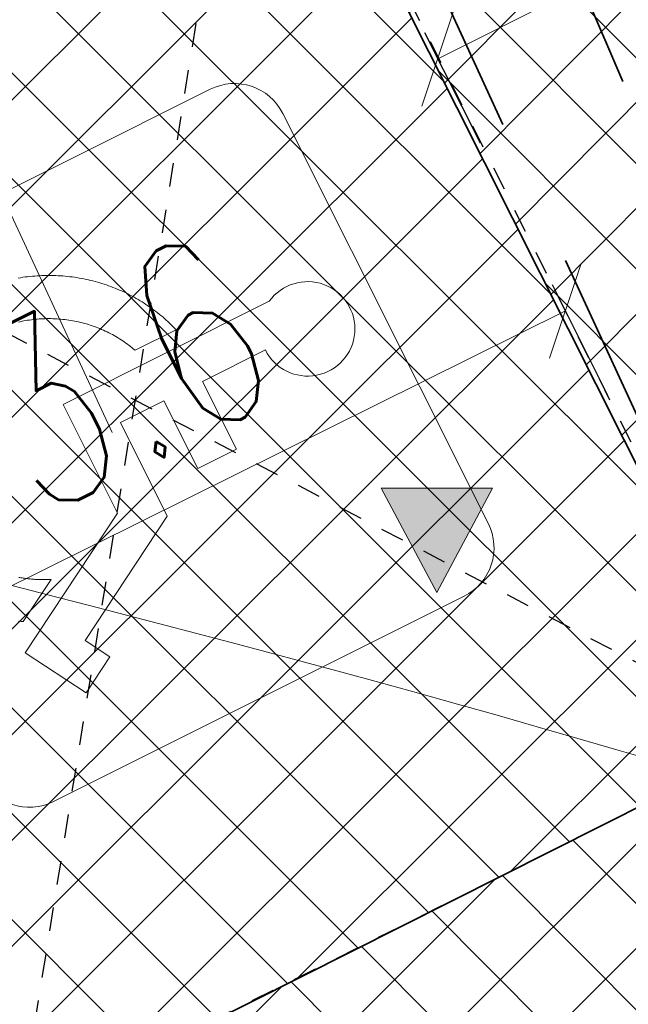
# Model space of a CAD drawing. Header units: metres. Extents: x 7472034 to 8439876, y 5890181 to 5961460.
# Tile 132 of 202: x 8439518.59 to 8439521.17, y 5890377.62 to 5890381.8. Entities that reach past the tile are written whole.
import ezdxf
from ezdxf import colors
from ezdxf.entities.mleader import LeaderData, LeaderLine
from ezdxf.math import Vec2, Vec3

# ---------------------------------------------------------------- set-up
doc = ezdxf.new("R2010")
doc.units = ezdxf.units.M
doc.header["$MEASUREMENT"] = 0
for name, pattern in [('$0$L218_500', [1, 0.5, -0.5]), ('1_VERDECKT', [15, 10, -5]), ('CENTER', [2, 1.25, -0.25, 0.25, -0.25]), ('DASHDOTX2', [2, 1, -0.5, 0, -0.5]), ('DASHED', [19.049999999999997, 12.7, -6.349999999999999])]:
    doc.linetypes.add(name, pattern=pattern)
doc.layers.get('0').update_dxf_attribs({"linetype": 'CONTINUOUS', "lineweight": 5})
doc.layers.get('Defpoints').update_dxf_attribs({"linetype": 'CONTINUOUS'})
for name, color, linetype, lineweight in [('### Krawężnik', 6, 'CONTINUOUS', 35), ('### rzędne', 172, 'CONTINUOUS', 35), ('_a_widok', 7, 'CONTINUOUS', 5), ('_IS.KD.opis.2', 7, 'CONTINUOUS', 18), ('a_opisy', 7, 'CONTINUOUS', 18), ('E_Kable_ziemia2', 10, 'DASHED', 35), ('E_Kanal_sterownicze', 10, 'DASHDOTX2', 35), ('KOLOR-OBIEKT', 21, 'CONTINUOUS', 13), ('PROJ-CHODN', 7, 'CONTINUOUS', 25), ('ZAG-obrys 018 wymiary', 7, 'CONTINUOUS', 18), ('ZAG-OBRYS005', 7, 'CONTINUOUS', 0), ('ZAG-OPIS_020', 7, 'CONTINUOUS', 25)]:
    doc.layers.add(name, color=color, linetype=linetype, lineweight=lineweight)
for name, color, linetype in [('100_rzut_wym_wew', 7, 'CONTINUOUS'), ('2D - Ogólne', 7, 'CONTINUOUS'), ('_IS.BLOK.KD.doziemne', 7, 'CONTINUOUS')]:
    doc.layers.add(name, color=color, linetype=linetype)
doc.layers.add('_IS_NO', color=11, linetype='CONTINUOUS', lineweight=20, plot=False)
doc.styles.add('DIM', font='simplex.shx', dxfattribs={"width": 0.8})
doc.styles.add('RS', font='Romans.shx', dxfattribs={"width": 0.7})
doc.dimstyles.new('DIM-WEW_500', dxfattribs={"dimscale": 5, "dimtxt": 18, "dimasz": 10, "dimexe": 4, "dimexo": 8, "dimgap": 5, "dimtad": 1, "dimlfac": 0.01, "dimzin": 9, "dimdsep": 46, "dimtxsty": 'DIM', "dimblk": 'ARCHTICK', "dimcen": 5, "dimclrt": 112, "dimadec": 4, "dimazin": 2, "dimtfac": 4, "dimtmove": 0, "dimatfit": 3, "dimldrblk": 'ARCHTICK', "dimfxl": 0, "dimtolj": 1, "dimlwd": 13, "dimarcsym": 0})
pattern_1 = [(45, (967499.2092647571, -71042.97165620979), (-0.2245064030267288, 0.2245064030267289), []), (135, (967499.2092647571, -71042.97165620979), (-0.2245064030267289, -0.2245064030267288), [])]

# ---------------------------------------------------------------- blocks, each defined once
blk = doc.blocks.new('_Oblique')
at = {"color": 0, "linetype": 'ByBlock', "lineweight": -2}
blk.add_line((-0.5, -0.5), (0.5, 0.5), dxfattribs=at)
blk = doc.blocks.new('*D85')
at = {"layer": 'Defpoints', "color": 0, "linetype": 'Continuous', "lineweight": 60}
for p in [(8439520.491869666, 5890381.390040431), (8439520.903141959, 5890380.562385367), (8439517.266320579, 5890379.7872242)]:
    blk.add_point(p, dxfattribs=at)
at = {"layer": 'ZAG-obrys 018 wymiary', "color": 0, "linetype": 'Continuous', "lineweight": -2}
for p, q in [((8439520.847869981, 5890380.673616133), (8439521.081142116, 5890380.204173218)), ((8439517.622320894, 5890379.070799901), (8439517.85559303, 5890378.601356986))]:
    blk.add_line(p, q, dxfattribs=at)
at = {"layer": 'ZAG-obrys 018 wymiary', "color": 0, "linetype": 'Continuous', "lineweight": 13}
blk.add_line((8439517.677592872, 5890378.959569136), (8439520.903141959, 5890380.562385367), dxfattribs=at)
at = {"layer": 'ZAG-obrys 018 wymiary', "color": 0, "linetype": 'Continuous', "lineweight": 13, "xscale": 0.3, "yscale": 0.3, "zscale": 0.3}
for p, rotation in [((8439520.903141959, 5890380.562385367), 26.42336401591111), ((8439517.677592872, 5890378.959569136), 206.4233640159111)]:
    blk.add_blockref('_Oblique', p, dxfattribs=dict(at, rotation=rotation))
at = {"layer": 'ZAG-obrys 018 wymiary', "color": 112, "linetype": 'Continuous', "lineweight": 25, "insert": (8439519.023367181, 5890380.298295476), "char_height": 0.8, "attachment_point": 5, "rotation": 26.423364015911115, "style": 'RS'}
blk.add_mtext('\\A1;3.6', dxfattribs=at)
blk = doc.blocks.new('_ArchTick')
at = {"layer": '100_rzut_wym_wew', "color": 0, "linetype": 'Continuous', "const_width": 0.15}
blk.add_lwpolyline([(-0.5, -0.5), (0.5, 0.5)], dxfattribs=at)
blk = doc.blocks.new('*D87')
at = {"layer": 'Defpoints', "color": 0, "linetype": 'Continuous', "lineweight": 60}
for p in [(8439520.841766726, 5890382.907207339), (8439519.947420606, 5890382.458316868), (8439521.256349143, 5890382.08121481)]:
    blk.add_point(p, dxfattribs=at)
at = {"layer": 'ZAG-obrys 018 wymiary', "color": 0, "linetype": 'Continuous', "lineweight": -2}
for p, q in [((8439521.200635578, 5890382.192215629), (8439521.435783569, 5890381.723718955)), ((8439520.306289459, 5890381.743325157), (8439520.541437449, 5890381.274828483))]:
    blk.add_line(p, q, dxfattribs=at)
at = {"layer": 'ZAG-obrys 018 wymiary', "color": 0, "linetype": 'Continuous', "lineweight": 13}
blk.add_line((8439520.362003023, 5890381.632324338), (8439521.256349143, 5890382.08121481), dxfattribs=at)
at = {"layer": 'ZAG-obrys 018 wymiary', "color": 0, "linetype": 'Continuous', "lineweight": 13, "xscale": 0.3, "yscale": 0.3, "zscale": 0.3}
for p, rotation in [((8439521.256349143, 5890382.08121481), 26.65300357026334), ((8439520.362003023, 5890381.632324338), 206.6530035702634)]:
    blk.add_blockref('_Oblique', p, dxfattribs=dict(at, rotation=rotation))
at = {"layer": 'ZAG-obrys 018 wymiary', "color": 112, "linetype": 'Continuous', "lineweight": 25, "insert": (8439520.540024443, 5890382.393013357), "char_height": 0.8, "attachment_point": 5, "rotation": 26.65300357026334, "style": 'RS'}
blk.add_mtext('\\A1;1', dxfattribs=at)
blk = doc.blocks.new('23123')
at = {"layer": 'a_opisy', "linetype": '$0$L218_500'}
blk.add_hatch(color=250, dxfattribs=at).paths.add_polyline_path([(8443019.232991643, 5888878.045012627), (8443018.761079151, 5888878.045012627), (8443018.28916666, 5888878.045012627), (8443018.761079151, 5888877.16129482)])
at = {"layer": 'a_opisy', "color": 250, "linetype": 'CENTER'}
for points in [[(8443018.28916666, 5888878.045012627), (8443018.761079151, 5888878.045012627)], [(8443019.232991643, 5888878.045012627), (8443018.761079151, 5888877.16129482), (8443018.28916666, 5888878.045012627)], [(8443018.28916666, 5888878.045012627), (8443018.761079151, 5888877.16129482), (8443019.232991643, 5888878.045012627)], [(8443019.232991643, 5888878.045012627), (8443018.761079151, 5888878.045012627)]]:
    blk.add_lwpolyline(points, dxfattribs=at)
blk = doc.blocks.new('A$C56BE3FFD')
at = {"layer": 'ZAG-OBRYS005', "lineweight": 15, "flags": 128}
blk.add_lwpolyline([(217.6474588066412, 240.5576905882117), (22.91025126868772, 240.5576905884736, 0.4142135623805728), (-8.442599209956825e-06, 217.6474308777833), (-8.442599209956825e-06, 22.91022333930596, 0.4142135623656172), (22.91025126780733, -3.637139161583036e-05), (217.6474588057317, -3.637139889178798e-05, 0.4142135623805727), (240.557718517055, 22.91022333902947), (240.5577185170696, 217.6474308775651, 0.4142135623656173), (217.6474588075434, 240.5576905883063)], format="xyb", dxfattribs=at)
at = {"layer": 'ZAG-OBRYS005', "lineweight": 15, "elevation": 2.913646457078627e-10, "flags": 128}
blk.add_lwpolyline([(91.64103039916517, 101.950619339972), (91.64103039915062, 199.7498919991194, -3.585248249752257), (109.3964816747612, 189.0096062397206), (109.3964816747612, 159.2262686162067), (141.4708452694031, 159.2262686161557), (141.4708452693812, 140.8980608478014), (109.3964816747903, 140.8980608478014), (109.396481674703, 120.2788271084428), (153.770910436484, 120.27882710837), (185.4086069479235, 65.48072931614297), (196.3210837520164, 71.7810507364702), (205.4851876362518, 55.90835720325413), (178.7000172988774, 40.44393189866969), (143.1891147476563, 101.9506193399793)], format="xyb", close=True, dxfattribs=at)
at = {"layer": 'ZAG-OBRYS005', "lineweight": 15, "elevation": 3.549469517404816e-10, "flags": 128}
for points in [[(51.91172453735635, 100.6697896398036), (52.10658828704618, 101.445810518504), (52.31276320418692, 102.2213925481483), (52.52974814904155, 102.9947301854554), (52.7570403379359, 103.7640175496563), (52.99428804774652, 104.5279164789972), (53.24348238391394, 105.2922924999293), (53.50529262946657, 106.0588048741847), (53.77959443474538, 106.8266410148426), (54.06626345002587, 107.5949883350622), (54.3651753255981, 108.3630342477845), (54.67620571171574, 109.1299661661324), (54.99923025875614, 109.8949715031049), (55.33412461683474, 110.6572376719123), (55.68075641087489, 111.4159580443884), (56.03887715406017, 112.170624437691), (56.40843101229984, 112.9211009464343), (56.7894394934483, 113.667267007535), (57.18192410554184, 114.4090020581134), (57.585906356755, 115.1461855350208), (58.00140775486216, 115.8786968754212), (58.42844980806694, 116.6064155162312), (58.86705402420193, 117.3292208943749), (59.31723637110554, 118.0469799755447), (59.77882866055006, 118.7591958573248), (60.25164182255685, 119.4654567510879), (60.73553797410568, 120.1654865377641), (61.23037923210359, 120.8590090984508), (61.73602771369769, 121.5457483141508), (62.25234553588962, 122.2254280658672), (62.77919481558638, 122.8977722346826), (63.31643766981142, 123.5625047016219), (63.86393602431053, 124.2193495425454), (64.4215348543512, 124.8680538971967), (64.98905512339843, 125.5084056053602), (65.56631685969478, 126.1401962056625), (66.15314009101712, 126.7632172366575), (66.74934484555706, 127.3772602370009), (67.35475115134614, 127.9821167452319), (67.96917903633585, 128.5775782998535), (68.5924485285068, 129.1634364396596), (69.2243750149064, 129.7394789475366), (69.864507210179, 130.305300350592), (70.51250505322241, 130.8606530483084), (71.16818602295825, 131.4054294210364), (71.8313675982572, 131.939521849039), (72.50186725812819, 132.4628227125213), (73.17950248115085, 132.9752243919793), (73.86409074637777, 133.4766192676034), (74.55544953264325, 133.9668997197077), (75.25339661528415, 134.4459575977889), (75.95772547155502, 134.9136204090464), (76.66804361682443, 135.3696993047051), (77.3839031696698, 135.8140347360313), (78.10485624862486, 136.2464671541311), (78.8304549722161, 136.6668370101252), (79.56025145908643, 137.0749847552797), (80.29379782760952, 137.4707508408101), (81.03064619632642, 137.8539757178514), (81.77035430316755, 138.2245026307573), (82.51378209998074, 138.5828341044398), (83.26148675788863, 138.9293639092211), (84.01302473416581, 139.2639974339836), (84.76795248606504, 139.5866400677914), (84.76795248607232, 159.0343579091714), (83.82986363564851, 158.7445866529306), (82.8956057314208, 158.4420761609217), (81.96534480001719, 158.1268801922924), (81.03924615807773, 157.7990547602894), (80.11747438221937, 157.4586581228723), (79.2001932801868, 157.1057507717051), (78.28756586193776, 156.7403954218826), (77.37975431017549, 156.3626570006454), (76.47691995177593, 155.972602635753), (75.57922322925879, 155.570301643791), (74.68682367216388, 155.1558255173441), (73.79987986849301, 154.7292479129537), (72.91854943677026, 154.2906446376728), (72.04298899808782, 153.8400936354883), (71.17335414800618, 153.3776749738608), (70.30979942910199, 152.9034708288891), (69.45247830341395, 152.4175654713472), (68.6015431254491, 151.920045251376), (67.75714511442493, 151.4109985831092), (66.9194343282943, 150.8905159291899), (66.08855963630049, 150.3586897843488), (65.2646686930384, 149.815614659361), (64.44790791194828, 149.2613870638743), (63.63842243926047, 148.6961054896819), (62.83635612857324, 148.1198703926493), (62.04185151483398, 147.5327841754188), (61.25504978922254, 146.9349511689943), (60.47609077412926, 146.3264776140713), (59.7051128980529, 145.7074716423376), (58.9422531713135, 145.078043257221), (58.18764716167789, 144.4383043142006), (57.44142896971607, 143.7883685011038), (56.70373120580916, 143.1283513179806), (55.97468496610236, 142.4583700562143), (55.25441980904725, 141.7785437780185), (54.54306373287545, 141.0889932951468), (53.84074315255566, 140.3898411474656), (53.14758287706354, 139.6812115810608), (52.46370608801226, 138.9632305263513), (51.78923431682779, 138.2360255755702), (51.12428742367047, 137.4997259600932), (50.46898357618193, 136.7544625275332), (49.82343922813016, 136.0003677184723), (49.18776909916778, 135.2375755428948), (48.56208615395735, 134.4662215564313), (47.94650158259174, 133.6864428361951), (47.34112478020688, 132.8983779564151), (46.74606332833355, 132.102166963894), (46.16142297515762, 131.2979513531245), (45.58730761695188, 130.4858740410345), (45.02381927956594, 129.6660793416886), (44.47105810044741, 128.8387129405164), (43.92912231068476, 128.0039218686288), (43.39810821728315, 127.1618544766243), (42.87811018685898, 126.312660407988), (42.3692206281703, 125.4564905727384), (41.87152997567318, 124.5934971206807), (41.38512667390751, 123.7238334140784), (40.91009716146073, 122.8476540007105), (40.44652585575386, 121.9651145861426), (39.99449513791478, 121.0763720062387), (39.55408533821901, 120.1815841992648), (39.12537472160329, 119.2809101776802), (38.70843947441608, 118.3745100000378), (38.303353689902, 117.4625447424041), (37.91018935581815, 116.5451764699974), (37.52901634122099, 115.6225682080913), (37.15990238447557, 114.6948839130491), (36.80291308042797, 113.7622884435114), (36.45811186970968, 112.8249475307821), (36.12556002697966, 111.883027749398), (35.80531664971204, 110.9366964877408), (35.4974386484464, 109.9861219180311), (35.20198073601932, 109.031472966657)], [(165.3782631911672, 43.90760301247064), (165.9381454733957, 44.72996720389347), (166.487267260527, 45.55985366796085), (155.7481957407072, 64.16047116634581), (155.5537634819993, 63.71569338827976), (155.355322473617, 63.27203095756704), (155.1528984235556, 62.82964445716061), (154.9465619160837, 62.38863511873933), (154.7363413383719, 61.94902673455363), (154.5222324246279, 61.51084321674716), (154.3042309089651, 61.07410847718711), (154.0823325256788, 60.6388464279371), (153.856533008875, 60.20508098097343), (153.6268280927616, 59.77283604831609), (153.393213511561, 59.34213554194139), (153.1556849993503, 58.91300337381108), (152.9142382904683, 58.48546345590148), (152.6688691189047, 58.05953970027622), (152.4195732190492, 57.63525601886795), (152.1663463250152, 57.21263632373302), (151.9091841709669, 56.79170452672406), (151.6480824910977, 56.37248453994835), (151.3830541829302, 55.95503809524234), (151.1141664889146, 55.5395288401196), (150.8414506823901, 55.12602093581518), (150.5649341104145, 54.71456914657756), (150.2846441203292, 54.30522823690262), (150.0006080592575, 53.89805297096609), (149.7128532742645, 53.49309811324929), (149.4214071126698, 53.09041842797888), (149.1262969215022, 52.69006867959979), (148.8275500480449, 52.29210363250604)]]:
    blk.add_lwpolyline(points, dxfattribs=at)
blk = doc.blocks.new('NIEP')
at = {"layer": 'PROJ-CHODN', "color": 251, "linetype": '1_VERDECKT', "lineweight": 30, "ltscale": 0.07}
for p, q in [((944.0089859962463, -639.3557035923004), (641.1549943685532, -1175.899699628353)), ((1095.031224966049, -966.1465896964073), (490.132755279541, -849.1088133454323))]:
    blk.add_line(p, q, dxfattribs=at)
at = {"layer": 'PROJ-CHODN', "color": 251, "linetype": '1_VERDECKT', "lineweight": 30, "ltscale": 0.05}
blk.add_line((944.0089859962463, -639.3557035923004), (1095.031224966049, -966.1465896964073), dxfattribs=at)
at = {"layer": 'PROJ-CHODN', "color": 251, "linetype": '1_VERDECKT', "lineweight": 30, "ltscale": 0.07, "flags": 128}
blk.add_lwpolyline([(944.0089859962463, -639.3557035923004), (490.132755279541, -849.1088133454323), (641.1549943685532, -1175.899699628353), (1095.031224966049, -966.1465896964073)], dxfattribs=at)
at = {"layer": 'PROJ-CHODN', "color": 251, "linetype": '1_VERDECKT', "lineweight": 30, "ltscale": 0.07, "rotation": 24.8034169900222}
blk.add_blockref('A$C56BE3FFD', (752.9585760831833, -1069.33236438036, 3.980339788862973e-05), dxfattribs=at)
blk = doc.blocks.new('*D57')
at = {"layer": 'Defpoints', "color": 0, "linetype": 'Continuous'}
for p in [(8439539.50265294, 5890379.021735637, 7.079631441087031e-07), (8439518.672365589, 5890368.360632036), (8439519.01227277, 5890367.69650152)]:
    blk.add_point(p, dxfattribs=at)
at = {"layer": 'ZAG-obrys 018 wymiary', "color": 0, "linetype": 'Continuous', "lineweight": 13}
blk.add_line((8439539.84256012, 5890378.357605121), (8439519.01227277, 5890367.69650152), dxfattribs=at)
at = {"layer": 'ZAG-obrys 018 wymiary', "color": 0, "linetype": 'Continuous', "lineweight": -2}
for p, q in [((8439539.84256012, 5890378.357605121), (8439540.024801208, 5890378.001531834)), ((8439519.01227277, 5890367.69650152), (8439519.194513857, 5890367.340428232))]:
    blk.add_line(p, q, dxfattribs=at)
at = {"layer": 'ZAG-obrys 018 wymiary', "color": 0, "linetype": 'Continuous', "lineweight": 13, "xscale": 0.3, "yscale": 0.3, "zscale": 0.3}
for p, rotation in [((8439539.84256012, 5890378.357605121), 27.10372084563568), ((8439519.01227277, 5890367.69650152), 207.1037208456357)]:
    blk.add_blockref('_Oblique', p, dxfattribs=dict(at, rotation=rotation))
at = {"layer": 'ZAG-obrys 018 wymiary', "color": 112, "linetype": 'Continuous', "lineweight": 25, "insert": (8439529.154054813, 5890373.561163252), "char_height": 0.8, "attachment_point": 5, "rotation": 27.103720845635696, "style": 'RS'}
blk.add_mtext('\\A1;23.4', dxfattribs=at)
blk = doc.blocks.new('A$C5FF37710')
at = {"layer": '### rzędne', "color": 0, "lineweight": 13, "flags": 128}
blk.add_lwpolyline([(69.28460764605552, 11.40382542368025), (67.7476191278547, 14.71661324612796), (68.5871254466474, 13.73054286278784)], dxfattribs=at)
blk = doc.blocks.new('Elektryk_v3')
at = {"layer": 'E_Kable_ziemia2', "color": 1, "ltscale": 0.1}
blk.add_lwpolyline([(-47.995441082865, -75.12338280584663), (-39.47770220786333, -71.02047101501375), (-28.359589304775, -73.6234334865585), (-29.27095957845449, -80.11922698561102), (-27.97647697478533, -82.44547663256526), (-13.99008785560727, -86.05215857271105), (-7.757099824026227, -86.53363337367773), (-3.364043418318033, -85.10968956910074), (2.010407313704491, -82.48466392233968), (2.010407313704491, -82.48466392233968), (6.782775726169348, -79.95534261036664), (12.44286250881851, -77.00296626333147), (12.65006005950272, -76.4139361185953), (9.372079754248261, -69.28661691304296), (17.62382033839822, -65.1038746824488), (18.05794266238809, -65.39319132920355), (24.48295167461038, -62.19143118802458), (21.93503779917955, -56.69791478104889), (21.70304629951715, -56.5877435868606), (17.90186174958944, -58.12423577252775)], dxfattribs=at)
at = {"layer": 'E_Kanal_sterownicze', "color": 1}
blk.add_lwpolyline([(13.21730643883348, -76.63240575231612), (10.33596383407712, -69.89088968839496)], dxfattribs=at)
blk = doc.blocks.new('A$C1D2679FE')
at = {"layer": 'KOLOR-OBIEKT', "lineweight": 9, "ltscale": 200}
h = blk.add_hatch(dxfattribs=at)
h.set_pattern_fill('ANSI37', color=253, scale=0.1, angle=16)
h.set_pattern_definition([(61, (-7471780.020262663, -5961378.212846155), (-0.2776917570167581, 0.153927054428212), []), (151, (-7471780.020262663, -5961378.212846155), (-0.153927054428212, -0.2776917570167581), [])])
edge = h.paths.add_edge_path()
edge.add_line((196.975401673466, 33.54016214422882), (192.3495923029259, 34.13512154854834))
edge.add_line((192.3495923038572, 34.13512154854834), (187.7176397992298, 34.7308710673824))
edge.add_line((187.7176398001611, 34.7308710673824), (178.5077782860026, 36.15998750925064))
edge.add_line((178.5077782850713, 36.15998750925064), (176.6601969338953, 36.5026140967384))
edge.add_arc((181.3685569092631, 38.18527459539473), 5.000000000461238, 199.6657310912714, 261.1796204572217)
edge.add_line((180.6018702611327, 33.24440507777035), (187.358021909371, 32.19603671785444))
edge.add_line((187.3580219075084, 32.19603671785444), (192.0230219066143, 31.59603671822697))
edge.add_line((192.0230219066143, 31.59603671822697), (196.6880219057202, 30.9960367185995))
edge.add_line((196.6880219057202, 30.9960367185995), (201.9780219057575, 30.48103671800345))
edge.add_line((201.9780219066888, 30.48103671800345), (207.2680219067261, 29.96603671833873))
edge.add_line((207.2680219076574, 29.96603671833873), (216.468021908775, 29.35603671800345))
edge.add_line((216.4680219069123, 29.35603671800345), (221.8830219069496, 29.11103671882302))
edge.add_line((221.8830219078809, 29.11103671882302), (227.2980219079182, 28.86603671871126))
edge.add_line((227.2980219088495, 28.86603671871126), (233.718021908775, 28.60103671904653))
edge.add_line((233.7180219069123, 28.60103671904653), (240.1380219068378, 28.33603671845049))
edge.add_line((240.1380219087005, 28.33603671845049), (245.3280219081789, 28.076036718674))
edge.add_line((245.3280219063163, 28.076036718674), (246.1380219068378, 28.00603671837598))
edge.add_line((246.1380219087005, 28.00603671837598), (248.4280219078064, 27.98603671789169))
edge.add_line((248.4280219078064, 27.98603671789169), (251.4080219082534, 28.33603671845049))
edge.add_line((251.4080219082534, 28.33603671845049), (255.3380219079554, 29.13603671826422))
edge.add_line((255.3380219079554, 29.13603671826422), (258.1480219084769, 30.35603671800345))
edge.add_line((258.1480219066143, 30.35603671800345), (260.6280219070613, 32.076036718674))
edge.add_line((260.6280219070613, 32.076036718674), (262.7080219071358, 34.29603671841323))
edge.add_line((262.7080219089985, 34.29603671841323), (264.3880219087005, 36.826036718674))
edge.add_line((264.3880219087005, 36.826036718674), (265.608021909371, 39.59603671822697))
edge.add_line((265.6080219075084, 39.59603671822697), (266.4080219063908, 42.53603671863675))
edge.add_line((266.4080219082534, 42.53603671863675), (266.6380219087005, 45.60603671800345))
edge.add_line((266.6380219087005, 45.60603671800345), (266.3380219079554, 48.59603671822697))
edge.add_line((266.3380219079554, 48.59603671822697), (265.628021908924, 51.53603671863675))
edge.add_line((265.6280219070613, 51.53603671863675), (264.5280219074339, 54.28603671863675))
edge.add_line((264.5280219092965, 54.28603671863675), (263.3880219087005, 57.11603671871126))
edge.add_line((263.3880219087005, 57.11603671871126), (262.5430219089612, 59.47103671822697))
edge.add_line((262.5430219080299, 59.47103671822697), (261.6980219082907, 61.826036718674))
edge.add_line((261.6980219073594, 61.826036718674), (260.5980219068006, 65.15103671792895))
edge.add_line((260.5980219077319, 65.15103671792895), (259.4980219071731, 68.47603671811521))
edge.add_line((259.4980219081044, 68.47603671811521), (257.3916487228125, 67.77919145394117))
edge.add_line((257.3916487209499, 67.77919145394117), (258.1675714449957, 64.34697791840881))
edge.add_line((258.167571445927, 64.34697791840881), (259.2776264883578, 60.99158426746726))
edge.add_line((259.2776264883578, 60.99158426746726), (260.1334384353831, 58.60645156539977))
edge.add_line((260.1334384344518, 58.60645156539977), (260.9950570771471, 56.20513570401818))
edge.add_line((260.9950570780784, 56.20513570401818), (262.1522789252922, 53.33238322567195))
edge.add_line((262.1522789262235, 53.33238322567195), (263.1827648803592, 50.75616833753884))
edge.add_line((263.1827648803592, 50.75616833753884), (263.8083402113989, 48.16575780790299))
edge.add_line((263.8083402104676, 48.16575780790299), (264.0684198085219, 45.57363114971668))
edge.add_line((264.0684198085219, 45.57363114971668), (263.8734869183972, 42.97170083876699))
edge.add_line((263.8734869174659, 42.97170083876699), (263.1880731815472, 40.45280535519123))
edge.add_line((263.1880731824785, 40.45280535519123), (262.1337886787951, 38.05906103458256))
edge.add_line((262.1337886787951, 38.05906103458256), (260.6936748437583, 35.89031817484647))
edge.add_line((260.6936748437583, 35.89031817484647), (258.9457271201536, 34.02472012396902))
edge.add_line((258.9457271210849, 34.02472012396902), (256.8967191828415, 32.60363397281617))
edge.add_line((256.8967191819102, 32.60363397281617), (254.5645412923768, 31.59108698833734))
edge.add_line((254.5645412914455, 31.59108698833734), (251.0026761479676, 30.86602538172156))
edge.add_line((251.0026761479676, 30.86602538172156), (248.2893446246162, 30.54734550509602))
edge.add_line((248.2893446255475, 30.54734550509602), (246.2595893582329, 30.56507262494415))
edge.add_line((246.2595893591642, 30.56507262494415), (245.5023283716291, 30.63051493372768))
edge.add_line((245.5023283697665, 30.63051493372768), (240.2548571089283, 30.89339403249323))
edge.add_line((240.2548571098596, 30.89339403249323), (233.8236017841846, 31.1588586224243))
edge.add_line((233.8236017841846, 31.1588586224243), (227.4086662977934, 31.42364957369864))
edge.add_line((227.4086662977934, 31.42364957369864), (221.9987299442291, 31.66842047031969))
edge.add_line((221.9987299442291, 31.66842047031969), (217.4544723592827, 31.90290945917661))
edge.add_line((217.4544723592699, 31.90290945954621), (217.0910134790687, 31.92589690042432))
edge.add_line((217.0910134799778, 31.92589689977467), (214.8768218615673, 32.06593639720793))
edge.add_line((214.876821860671, 32.06593639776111), (207.0033997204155, 32.56390146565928))
edge.add_line((207.0033997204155, 32.56390146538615), (202.2260741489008, 33.02899081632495))
edge.add_line((202.2260741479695, 33.02899081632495), (196.975401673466, 33.54016214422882))
blk = doc.blocks.new('A$C2C426404')
at = {"layer": '_IS_NO'}
blk.add_open_spline([(50.6228041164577, 30.56321178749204, 1.829566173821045e-06), (53.11749188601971, 30.21319374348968), (56.38514522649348, 30.67444155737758), (60.99540497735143, 30.04553546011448), (68.19327101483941, 22.54355850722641, -2.469325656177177e-08), (70.8769634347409, 19.46133922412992, 5.150448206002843e-09), (74.71212187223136, 14.31917844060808, -1.219795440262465e-09), (78.88802252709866, 13.86142715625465), (82.75564656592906, 12.70757211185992)], degree=3, knots=[0, 0, 0, 0, 7.578698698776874, 9.67195365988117, 16.27655537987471, 24.33370670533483, 30.35915105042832, 36.79354326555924, 36.79354326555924, 36.79354326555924, 36.79354326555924], dxfattribs=at)
blk = doc.blocks.new('JPII.KD_aktualizacja rzędnych_20.12.2024')
at = {"layer": '_IS.KD.opis.2', "color": 0}
ml = blk.add_multileader_mtext('Standard', dxfattribs=at)
ml.set_content('\\A1;{\\H0.7x;\\C256;\\S132,41/;}', style='RS')
ml.set_leader_properties()
ml.build(insert=Vec2(0, 0))
ml.multileader.update_dxf_attribs({"text_left_attachment_type": 2, "text_right_attachment_type": 2, "dogleg_length": 0.2, "arrow_head_size": 0.25})
ctx = ml.context
ctx.base_point, ctx.char_height, ctx.arrow_head_size, ctx.landing_gap_size, ctx.plane_origin = Vec3(8438655.647983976, 5890677.8747534), 0.75, 0.25, 0.3, Vec3(8438602.92243408, 5890654.917259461)
ctx.left_attachment, ctx.right_attachment, ctx.text_align_type = 2, 2, 1
notes = []
notes.append((ctx, [(0, (1, 1, 0), (8438655.447983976, 5890677.8747534), (1, 0), 0.2, [(1, [(8438654.362159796, 5890679.808620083), (8438653.445043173, 5890679.532914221)], 0, [])])]))
ctx.mtext.insert, ctx.mtext.width, ctx.mtext.alignment, ctx.mtext.flow_direction = Vec3(8438656.779233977, 5890678.2747534), 9.34447490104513, 2, 5
for ctx, leaders in notes:
    for number, flags, end, landing, length, lines in leaders:
        leader = LeaderData()
        leader.index, (leader.has_last_leader_line, leader.has_dogleg_vector, leader.attachment_direction) = number, flags
        leader.last_leader_point, leader.dogleg_vector, leader.dogleg_length = Vec3(end), Vec3(landing), length
        for number, points, colour, breaks in lines:
            line = LeaderLine()
            line.index, line.vertices, line.color, line.breaks = number, Vec3.list(points), colors.encode_raw_color(colour), breaks
            leader.lines.append(line)
        ctx.leaders.append(leader)

msp = doc.modelspace()

# ---------------------------------------------------------------- hatches: boundary and pattern name
at = {"layer": 'KOLOR-OBIEKT', "lineweight": 9}
h = msp.add_hatch(dxfattribs=at)
h.set_pattern_fill('ANSI37', color=73, scale=0.1)
h.set_pattern_definition(pattern_1)
edge = h.paths.add_edge_path()
edge.add_arc((8439443.60123986, 5890379.17988472), 6.652831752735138, 296.7043321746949, 335.0331150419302)
edge.add_arc((8439476.194075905, 5890367.917634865), 27.87464989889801, 155.1393615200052, 162.3446315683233, ccw=False)
edge.add_arc((8439457.399943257, 5890376.211109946), 7.345078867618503, 127.98309878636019, 152.2023641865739, ccw=False)
edge.add_arc((8439457.741930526, 5890376.488713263), 7.349948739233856, 107.1989600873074, 131.4182254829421, ccw=False)
edge.add_line((8439455.568618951, 5890383.509999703), (8439473.898437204, 5890392.710084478))
edge.add_arc((8439481.742870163, 5890376.384611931), 18.11232128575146, 99.26977735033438, 115.6644084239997, ccw=False)
edge.add_line((8439478.825278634, 5890394.260401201), (8439481.377171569, 5890394.321440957))
edge.add_arc((8439482.909595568, 5890377.390082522), 17.00056533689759, 88.22393661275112, 95.17163768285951, ccw=False)
edge.add_arc((8439482.561499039, 5890405.235869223), 10.88860248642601, 274.6092070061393, 298.9976789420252)
edge.add_arc((8443006.923870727, 5883371.657126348), 7856.29059094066, 116.59181359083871, 116.61107962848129, ccw=False)
edge.add_arc((8439465.895823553, 5890431.340313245), 42.15757971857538, 305.2087751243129, 306.7865132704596)
edge.add_arc((8439488.80074795, 5890400.283338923), 3.577668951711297, 310.8590814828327, 340.7280968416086)
edge.add_line((8439492.177934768, 5890399.102523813), (8439493.275267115, 5890403.980640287))
edge.add_line((8439493.275267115, 5890403.980640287), (8439502.266345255, 5890408.28072203))
edge.add_line((8439502.266345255, 5890408.28072203), (8439504.844191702, 5890407.694009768))
edge.add_line((8439504.844191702, 5890407.694009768), (8439506.125281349, 5890405.329609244))
edge.add_arc((8439507.019670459, 5890405.776898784), 0.9999999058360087, 206.5699188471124, 283.6833393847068)
edge.add_line((8439507.256226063, 5890404.805280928), (8439511.624560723, 5890406.970734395))
edge.add_line((8439511.624560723, 5890406.970734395), (8439511.39896348, 5890407.420225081))
edge.add_line((8439511.39896348, 5890407.420225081), (8439510.561982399, 5890407.017405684))
edge.add_line((8439510.561982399, 5890407.017405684), (8439509.330427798, 5890409.481424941))
edge.add_line((8439509.330427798, 5890409.481424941), (8439512.635426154, 5890411.138401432))
edge.add_line((8439512.635426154, 5890411.138401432), (8439512.638568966, 5890411.136467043))
edge.add_line((8439512.638568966, 5890411.136467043), (8439515.998443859, 5890412.829496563))
edge.add_line((8439515.998443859, 5890412.829496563), (8439517.239018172, 5890410.325621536))
edge.add_line((8439517.239018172, 5890410.325621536), (8439513.919446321, 5890408.633274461))
edge.add_line((8439513.919446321, 5890408.633274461), (8439514.091312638, 5890408.235941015))
edge.add_line((8439514.091312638, 5890408.235941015), (8439518.839102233, 5890410.604261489))
edge.add_line((8439518.839102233, 5890410.604261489), (8439518.585943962, 5890412.843737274))
edge.add_line((8439518.585943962, 5890412.843737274), (8439518.274555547, 5890413.628049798))
edge.add_line((8439518.274555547, 5890413.628049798), (8439517.839658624, 5890414.494365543))
edge.add_line((8439517.839658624, 5890414.494365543), (8439524.310164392, 5890417.742607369))
edge.add_line((8439524.310164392, 5890417.742607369), (8439525.122207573, 5890416.124990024))
edge.add_line((8439525.122207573, 5890416.124990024), (8439526.840645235, 5890414.670893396))
edge.add_line((8439526.840645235, 5890414.670893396), (8439527.244697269, 5890414.489695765))
edge.add_arc((8439552.769967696, 5890317.570311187), 100.2242811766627, 102.79246926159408, 104.75471345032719, ccw=False)
edge.add_arc((8439529.321881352, 5890420.105147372), 4.960037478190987, 284.6730648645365, 320.3902958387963)
edge.add_arc((8435016.013859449, 5889290.11735932), 4655.555010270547, 14.00691021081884, 14.04831962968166)
edge.add_line((8439532.327549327, 5890420.207226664), (8439525.877549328, 5890423.127226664))
edge.add_line((8439525.877549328, 5890423.127226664), (8439431.028022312, 5890376.803268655))
edge.add_line((8439431.028022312, 5890376.803268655), (8439435.479127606, 5890375.417226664))
edge.add_line((8439435.479127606, 5890375.417226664), (8439446.590932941, 5890373.236661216))
edge = h.paths.add_edge_path()
edge.add_arc((8439530.228804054, 5890405.916425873), 3.001836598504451, 99.44813666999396, 208.2631515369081)
edge.add_line((8439527.5848402, 5890404.494990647), (8439533.209264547, 5890393.206690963))
edge.add_line((8439533.209264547, 5890393.206690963), (8439519.17443581, 5890386.185049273))
edge.add_line((8439519.17443581, 5890386.185049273), (8439523.57812012, 5890377.411604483))
edge.add_line((8439523.57812012, 5890377.411604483), (8439517.455507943, 5890374.324033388))
edge.add_line((8439517.455507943, 5890374.324033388), (8439517.445860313, 5890374.319191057))
edge.add_line((8439517.445860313, 5890374.319191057), (8439517.33905848, 5890374.265585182))
edge.add_line((8439517.33905848, 5890374.265585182), (8439516.815779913, 5890375.308140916))
edge.add_line((8439516.815779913, 5890375.308140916), (8439511.370501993, 5890372.574998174))
edge.add_line((8439511.370501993, 5890372.574998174), (8439511.888417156, 5890371.529804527))
edge.add_line((8439511.888417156, 5890371.529804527), (8439506.425671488, 5890368.787948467))
edge.add_line((8439506.425671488, 5890368.787948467), (8439505.890341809, 5890369.841556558))
edge.add_line((8439505.890341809, 5890369.841556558), (8439505.8884594, 5890369.869391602))
edge.add_line((8439505.8884594, 5890369.869391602), (8439500.283276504, 5890366.97762632))
edge.add_line((8439500.283276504, 5890366.97762632), (8439519.478066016, 5890366.160130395))
edge.add_line((8439519.478066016, 5890366.160130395), (8439542.767549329, 5890378.417226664))
edge.add_line((8439542.767549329, 5890378.417226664), (8439538.675788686, 5890394.802262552))
edge.add_line((8439538.675788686, 5890394.802262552), (8439537.066416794, 5890401.238139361))
edge.add_line((8439537.066416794, 5890401.238139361), (8439535.557306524, 5890407.69906358))
edge.add_arc((8439531.145391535, 5890400.872499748), 8.128158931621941, 57.12596579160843, 99.98506404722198)
edge = h.paths.add_edge_path()
edge.add_line((8439470.194509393, 5890384.137651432), (8439461.355169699, 5890379.697090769))
edge.add_line((8439461.355169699, 5890379.697090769), (8439460.080861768, 5890379.068371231))
edge.add_line((8439460.080861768, 5890379.068371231), (8439457.869254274, 5890377.642639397))
edge.add_arc((8439460.609507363, 5890373.444653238), 5.013190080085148, 123.1346622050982, 204.022759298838)
edge.add_line((8439456.030540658, 5890371.403786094), (8439459.447549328, 5890370.707226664))
edge.add_line((8439459.447549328, 5890370.707226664), (8439480.497107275, 5890367.736747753))
edge.add_line((8439480.497107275, 5890367.736747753), (8439497.963342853, 5890367.082590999))
edge.add_line((8439497.963342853, 5890367.082590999), (8439496.62020549, 5890369.722641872))
edge.add_line((8439496.62020549, 5890369.722641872), (8439494.91788047, 5890373.087302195))
edge.add_arc((8439489.468037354, 5890366.363615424), 8.654984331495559, 50.97371617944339, 58.22889977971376)
edge.add_line((8439494.025120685, 5890373.721722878), (8439490.036071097, 5890376.575637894))
edge.add_line((8439490.036071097, 5890376.575637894), (8439489.954459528, 5890375.592465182))
edge.add_line((8439489.954459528, 5890375.592465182), (8439490.917133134, 5890375.538648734))
edge.add_line((8439490.917133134, 5890375.538648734), (8439490.678913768, 5890371.956837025))
edge.add_line((8439490.678913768, 5890371.956837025), (8439482.55041443, 5890372.440399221))
edge.add_line((8439482.55041443, 5890372.440399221), (8439482.851718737, 5890376.020734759))
edge.add_line((8439482.851718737, 5890376.020734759), (8439487.354100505, 5890375.749064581))
edge.add_line((8439487.354100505, 5890375.749064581), (8439487.521080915, 5890378.34061919))
edge.add_line((8439487.521080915, 5890378.34061919), (8439481.803471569, 5890382.401025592))
edge.add_arc((8439487.942466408, 5890392.088814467), 11.46911116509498, 231.6002274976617, 237.6382272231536, ccw=False)
edge.add_line((8439480.818489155, 5890383.100518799), (8439480.351152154, 5890383.41057529))
edge.add_line((8439480.351152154, 5890383.41057529), (8439479.210044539, 5890382.939428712))
edge.add_line((8439479.210044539, 5890382.939428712), (8439480.412913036, 5890383.399613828))
edge.add_arc((8439474.682487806, 5890375.167564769), 10.03017472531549, 55.15777404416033, 116.5800473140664)
h.paths.add_polyline_path([(8439461.898919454, 5890370.792156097), (8439462.257176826, 5890373.552492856)], flags=16)
h = msp.add_hatch(dxfattribs=at)
h.set_pattern_fill('ANSI37', color=253, scale=0.1)
h.set_pattern_definition(pattern_1)
edge = h.paths.add_edge_path()
edge.add_arc((8439529.163071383, 5890420.279666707), 5.193757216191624, 276.50229096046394, 320.0240354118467, ccw=False)
edge.add_line((8439529.751227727, 5890415.119319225), (8439525.812744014, 5890414.153171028))
edge.add_line((8439525.812744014, 5890414.153171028), (8439519.208160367, 5890410.804184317))
edge.add_line((8439519.208160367, 5890410.804184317), (8439517.988028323, 5890410.126512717))
edge.add_line((8439517.988028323, 5890410.126512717), (8439514.091312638, 5890408.235941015))
edge.add_line((8439514.091312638, 5890408.235941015), (8439511.613697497, 5890406.992378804))
edge.add_line((8439511.613697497, 5890406.992378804), (8439509.258949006, 5890405.810485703))
edge.add_line((8439509.258949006, 5890405.810485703), (8439507.371756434, 5890404.83508177))
edge.add_arc((8439506.940777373, 5890405.737469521), 1.000023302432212, 206.5712342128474, 295.5290722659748, ccw=False)
edge.add_line((8439506.046377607, 5890405.290148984), (8439504.844186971, 5890407.693988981))
edge.add_line((8439504.844186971, 5890407.693988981), (8439502.261629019, 5890408.281795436))
edge.add_line((8439502.261629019, 5890408.281795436), (8439499.350132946, 5890407.011538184))
edge.add_line((8439499.350132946, 5890407.011538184), (8439493.30510976, 5890403.995621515))
edge.add_line((8439493.30510976, 5890403.995621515), (8439492.177918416, 5890399.102451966))
edge.add_arc((8439488.801253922, 5890400.282879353), 3.577047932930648, 293.05521913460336, 340.73119789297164, ccw=False)
edge.add_line((8439490.202090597, 5890396.991537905), (8439487.801423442, 5890395.78932472))
edge.add_arc((8439482.51122255, 5890404.317896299), 10.03607286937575, 278.1216072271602, 301.8109775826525, ccw=False)
edge.add_line((8439483.9290645, 5890394.382480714), (8439478.825278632, 5890394.260401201))
edge.add_arc((8439481.742870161, 5890376.384611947), 18.11232126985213, 99.26977735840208, 115.6644084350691)
edge.add_line((8439473.898437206, 5890392.710084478), (8439455.537130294, 5890383.494194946))
edge.add_arc((8439458.368862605, 5890375.380272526), 8.593860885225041, 109.2388197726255, 150.5606865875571)
edge.add_line((8439450.884668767, 5890379.604167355), (8439456.921008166, 5890377.849276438))
edge.add_line((8439456.921008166, 5890377.849276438), (8439458.055979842, 5890377.519316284))
edge.add_arc((8439462.056345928, 5890374.376166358), 5.087466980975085, 112.4172144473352, 141.842727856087, ccw=False)
edge.add_line((8439460.116249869, 5890379.079181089), (8439470.201913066, 5890384.141371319))
edge.add_arc((8439474.670732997, 5890375.058466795), 10.12272227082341, 52.60385305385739, 116.19734301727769, ccw=False)
edge.add_line((8439480.818489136, 5890383.100518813), (8439494.035062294, 5890373.735722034))
edge.add_arc((8439499.404929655, 5890380.165137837), 8.376924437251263, 230.1312663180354, 239.1071883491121)
edge.add_arc((8439492.046879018, 5890368.073539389), 5.778072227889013, 28.405105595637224, 58.05675779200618, ccw=False)
edge.add_line((8439497.129307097, 5890370.822183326), (8439498.920012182, 5890367.249241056))
edge.add_line((8439498.920012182, 5890367.249241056), (8439502.137476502, 5890368.864147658))
edge.add_line((8439502.137476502, 5890368.864147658), (8439500.881438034, 5890371.366619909))
edge.add_arc((8439501.41146424, 5890371.651481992), 0.6017260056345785, 32.69127385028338, 208.2557647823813, ccw=False)
edge.add_line((8439501.917872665, 5890371.97648152), (8439503.213570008, 5890369.395299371))
edge.add_line((8439503.213570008, 5890369.395299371), (8439521.788261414, 5890378.745992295))
edge.add_line((8439521.788261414, 5890378.745992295), (8439512.863585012, 5890396.520876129))
edge.add_arc((8439515.497668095, 5890397.863594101), 2.956566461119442, 115.92003145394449, 207.0101116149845, ccw=False)
edge.add_line((8439514.20530482, 5890400.522744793), (8439524.043376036, 5890405.489377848))
edge.add_line((8439524.043376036, 5890405.489377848), (8439526.586557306, 5890407.103247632))
edge.add_line((8439526.586557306, 5890407.103247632), (8439529.129738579, 5890408.717117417))
edge.add_arc((8439531.212438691, 5890401.016589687), 7.97720296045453, 58.08019787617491, 105.13424418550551, ccw=False)
edge.add_line((8439535.43023892, 5890407.787551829), (8439533.14312037, 5890416.942853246))
edge = h.paths.add_edge_path(flags=16)
edge.add_line((8439502.061371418, 5890393.458260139), (8439496.04637926, 5890390.43770596))
edge.add_arc((8439496.464019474, 5890389.751908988), 0.8029575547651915, 121.3407965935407, 301.694103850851)
edge.add_line((8439496.8858806, 5890389.068700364), (8439502.900872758, 5890392.089254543))
edge.add_arc((8439502.27990767, 5890392.650368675), 0.83692694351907, 317.898520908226, 465.1363795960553)
edge = h.paths.add_edge_path(flags=16)
edge.add_line((8439505.00109902, 5890384.089630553), (8439500.444638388, 5890381.798632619))
edge.add_arc((8439500.084983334, 5890382.51322949), 0.8000002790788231, 116.620304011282, 296.7160130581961, ccw=False)
edge.add_line((8439499.72652247, 5890383.228426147), (8439504.283989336, 5890385.517420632))
edge.add_arc((8439504.642916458, 5890384.80371257), 0.7988791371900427, -63.361719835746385, 116.69803695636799, ccw=False)
at = {"layer": 'KOLOR-OBIEKT', "lineweight": 9, "ltscale": 200}
h = msp.add_hatch(dxfattribs=at)
h.set_pattern_fill('ANSI37', color=231, scale=0.1)
h.set_pattern_definition([(45, (967499.202946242, -71042.94610979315), (-0.2245064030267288, 0.2245064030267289), []), (135, (967499.202946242, -71042.94610979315), (-0.2245064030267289, -0.2245064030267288), [])])
edge = h.paths.add_edge_path()
edge.add_line((8439512.863585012, 5890396.520876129), (8439521.788261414, 5890378.745992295))
edge.add_line((8439521.788261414, 5890378.745992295), (8439503.213570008, 5890369.395299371))
edge.add_line((8439503.213570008, 5890369.395299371), (8439501.917872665, 5890371.97648152))
edge.add_arc((8439501.411425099, 5890371.65154851), 0.6017230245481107, 32.6839302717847, 208.2631083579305)
edge.add_line((8439500.881438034, 5890371.366619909), (8439502.137476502, 5890368.864147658))
edge.add_line((8439502.137476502, 5890368.864147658), (8439498.920012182, 5890367.249241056))
edge.add_line((8439498.920012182, 5890367.249241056), (8439497.129307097, 5890370.822183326))
edge.add_line((8439497.129307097, 5890370.822183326), (8439495.555644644, 5890372.655868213))
edge.add_line((8439495.555644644, 5890372.655868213), (8439494.901445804, 5890373.120452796))
edge.add_line((8439494.901445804, 5890373.120452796), (8439497.963342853, 5890367.082590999))
edge.add_line((8439497.963342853, 5890367.082590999), (8439500.283276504, 5890366.97762632))
edge.add_line((8439500.283276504, 5890366.97762632), (8439505.893878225, 5890369.872187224))
edge.add_line((8439505.893878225, 5890369.872187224), (8439506.425671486, 5890368.787948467))
edge.add_line((8439506.425671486, 5890368.787948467), (8439511.888417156, 5890371.529804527))
edge.add_line((8439511.888417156, 5890371.529804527), (8439511.370501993, 5890372.574998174))
edge.add_line((8439511.370501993, 5890372.574998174), (8439516.815852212, 5890375.308177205))
edge.add_line((8439516.815852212, 5890375.308177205), (8439517.338986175, 5890374.26554889))
edge.add_line((8439517.338986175, 5890374.26554889), (8439523.580028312, 5890377.407811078))
edge.add_line((8439523.580028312, 5890377.407811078), (8439519.172527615, 5890386.188842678))
edge.add_line((8439519.172527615, 5890386.188842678), (8439530.098737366, 5890391.695090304))
edge.add_line((8439530.098737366, 5890391.695090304), (8439523.347480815, 5890405.140094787))
edge.add_line((8439523.347480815, 5890405.140094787), (8439514.198986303, 5890400.548291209))
edge.add_arc((8439515.544616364, 5890397.867007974), 3.00000000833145, 116.6502652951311, 206.6609883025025)
h.paths.add_polyline_path([(8439514.64326723, 5890399.651613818), (8439522.901414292, 5890403.796535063), (8439528.750976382, 5890392.142141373), (8439520.49282829, 5890387.997219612)], flags=16)

# ---------------------------------------------------------------- linework, layer by layer
at = {"layer": '_a_widok', "lineweight": 35}
for p, q in [((8439521.78957144, 5890378.743383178), (8439512.863585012, 5890396.520876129)), ((8439503.213570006, 5890369.395299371), (8439521.788261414, 5890378.745992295))]:
    msp.add_line(p, q, dxfattribs=at)

# ---------------------------------------------------------------- block references
at = {"layer": '### Krawężnik', "color": 1, "linetype": 'Continuous', "lineweight": 60, "ltscale": 0.2}
msp.add_blockref('A$C1D2679FE', (8439279.223208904, 5890335.266736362), dxfattribs=at)
at = {"layer": '### rzędne', "linetype": '$0$L218_500', "xscale": 0.5, "yscale": 0.5, "zscale": 0.5}
msp.add_blockref('23123', (4218010.97781538, 2945940.786896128), dxfattribs=at)
at = {"ltscale": 0.1}
msp.add_blockref('A$C5FF37710', (8439449.697574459, 5890368.641764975), dxfattribs=at)
at = {"layer": '2D - Ogólne', "linetype": 'Continuous', "lineweight": 15, "xscale": 0.01, "yscale": 0.01, "zscale": 0.01, "rotation": 271.7975108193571}
msp.add_blockref('NIEP', (8439527.903017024, 5890388.389138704), dxfattribs=at)
at = {"layer": '_a_widok', "color": 0, "linetype": 'Continuous', "lineweight": 60, "ltscale": 0.2}
msp.add_blockref('A$C2C426404', (8439438.733810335, 5890365.88383195), dxfattribs=at)
msp.add_blockref('A$C2C426404', (8439438.733810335, 5890365.88383195), dxfattribs=at)
at = {"layer": '_IS.BLOK.KD.doziemne', "linetype": '$0$L218_500'}
msp.add_blockref('JPII.KD_aktualizacja rzędnych_20.12.2024', (859.6212462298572, -295.8072097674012), dxfattribs=at)
at = {"layer": 'ZAG-OPIS_020', "lineweight": 25}
msp.add_blockref('Elektryk_v3', (8439509.580092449, 5890454.305613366), dxfattribs=at)

# ---------------------------------------------------------------- dimensions: what is measured, and where the dimension line sits
at = {"layer": 'ZAG-obrys 018 wymiary', "linetype": 'Continuous', "lineweight": 25}
for p1, p2, distance, picture, middle in [((8439519.947420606, 5890382.458316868), (8439520.841766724, 5890382.907207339), -0.9241981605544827, '*D87', (8439520.540024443, 5890382.393013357)), ((8439517.26632058, 5890379.787224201), (8439520.491869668, 5890381.390040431), -0.9242065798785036, '*D85', (8439519.023367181, 5890380.298295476)), ((8439539.50265294, 5890379.021735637, 7.079631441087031e-07), (8439518.672365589, 5890368.360632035), 0.7460604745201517, '*D57', (8439529.154054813, 5890373.561163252))]:
    dim = msp.add_aligned_dim(p1=p1, p2=p2, distance=distance, dimstyle='DIM-WEW_500', override={"dimscale": 0.1, "dimtxt": 8, "dimasz": 3, "dimgap": 2, "dimlfac": 1, "dimtxsty": 'RS', "dimblk1": 'Oblique', "dimblk2": 'Oblique', "dimsah": 1, "dimfxl": 50, "dimfxlon": 1}, dxfattribs=at)
    dim.commit()
    dim.dimension.update_dxf_attribs({"geometry": picture, "text_midpoint": middle})

doc.saveas('drawing.dxf')
